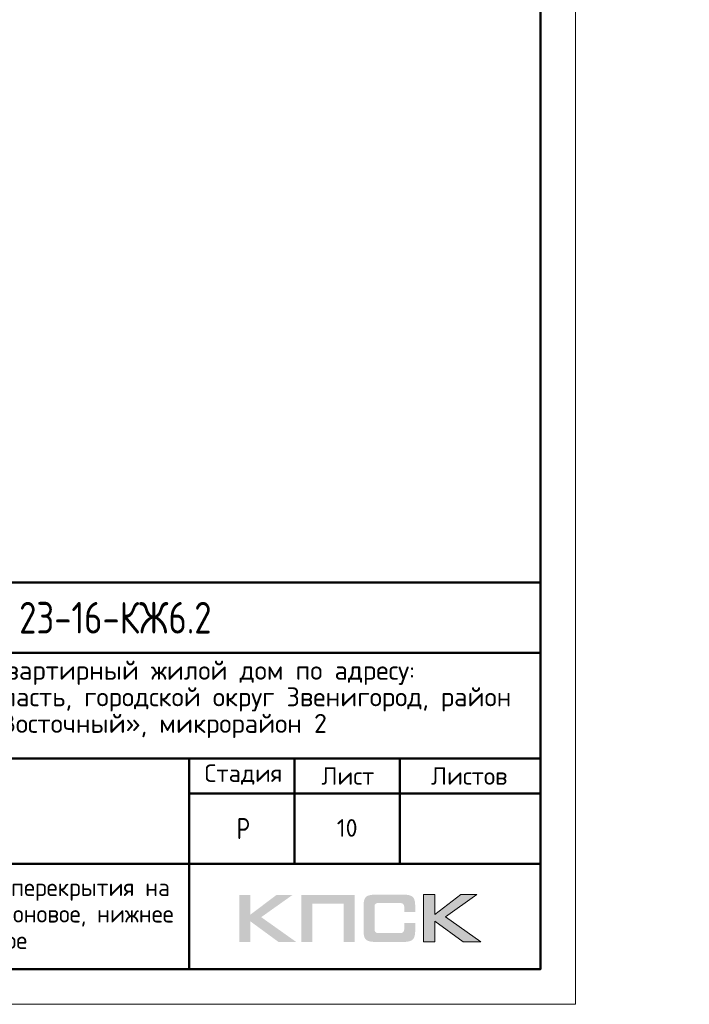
# Model space of a CAD drawing. Header units: millimetres. Extents: x 40580 to 1930067, y -240640 to 81020.
# Tile 162 of 246: x 660893 to 670420, y -240319 to -226308. Entities that reach past the tile are written whole.
import ezdxf

# ---------------------------------------------------------------- set-up
doc = ezdxf.new("R2010")
doc.units = ezdxf.units.MM
doc.layers.add('Standard', color=7, linetype='Continuous', lineweight=25)
doc.styles.add('GOST 2.304', font='isocpeur.ttf', dxfattribs={"width": 0.8})
doc.styles.add('ISOCPEUR', font='isocpeur.ttf')

msp = doc.modelspace()

# ---------------------------------------------------------------- hatches: boundary and pattern name
h = msp.add_hatch(color=256)
h.paths.add_polyline_path([(664775.7, -238762.2), (664548.2, -238762.2), (664176.2, -239042.2), (664176.2, -238762.2), (664018.5, -238762.2), (664018.5, -239434.3), (664176.2, -239434.3), (664176.2, -239139), (664578.6, -239434.3), (664830.3, -239434.3), (664329.7, -239078.9)])
h.paths.add_polyline_path([(665058.5, -238888.7), (665503.8, -238888.7), (665503.8, -239434.3), (665660.1, -239434.3), (665660.1, -238762.2), (665493.4, -238762.2), (664902.2, -238762.2), (664902.2, -238921.2), (664902.2, -239434.3), (665058.5, -239434.3)])
h.paths.add_polyline_path([(666798.2, -238758.7), (666640.6, -238758.7), (666640.6, -239431.5), (666798.2, -239431.5), (666798.2, -239135.6), (667200.7, -239431.5), (667452.4, -239431.5), (666951.7, -239075.4), (667397.7, -238758.7), (667170.9, -238758.7), (666798.2, -239038.8)])
msp.add_hatch(color=256).paths.add_polyline_path([(666509.2, -238833.4), (666507.1, -238825.8), (666504.3, -238819.6), (666500.9, -238813.3), (666497.4, -238807.1), (666494, -238802.3), (666489.8, -238797.4), (666485.7, -238792.6), (666481.5, -238788.4), (666476, -238785), (666470.5, -238780.8), (666464.2, -238777.4), (666457.3, -238774.6), (666450.4, -238771.9), (666442.8, -238769.1), (666435.2, -238767), (666417.2, -238763.6), (666397.9, -238760.8), (666376.4, -238759.4), (666352.9, -238758.7), (665951.9, -238758.7), (665928.3, -238759.4), (665907.6, -238760.8), (665887.6, -238763.6), (665870.3, -238767), (665862, -238769.8), (665854.4, -238771.9), (665847.4, -238774.6), (665841.2, -238778.1), (665835, -238780.8), (665828.8, -238785), (665823.9, -238788.4), (665819.1, -238792.6), (665814.9, -238797.4), (665811.5, -238802.3), (665807.3, -238807.1), (665803.9, -238813.3), (665801.1, -238819.6), (665798.4, -238826.5), (665795.6, -238833.4), (665793.5, -238841), (665790.1, -238857.6), (665787.3, -238875.6), (665785.2, -238895.6), (665785.2, -238917.8), (665785.2, -239271.8), (665785.2, -239293.9), (665787.3, -239314), (665790.1, -239332.6), (665793.5, -239349.2), (665795.6, -239356.8), (665798.4, -239363.8), (665801.1, -239370.7), (665803.9, -239376.9), (665807.3, -239382.4), (665811.5, -239388), (665814.9, -239392.8), (665819.1, -239397.6), (665823.9, -239401.8), (665829.5, -239405.2), (665835, -239408.7), (665841.2, -239412.2), (665847.4, -239415.6), (665855.1, -239417.7), (665862, -239420.5), (665870.3, -239422.5), (665887.6, -239426.7), (665907.6, -239428.7), (665929, -239430.8), (665951.9, -239431.5), (666352.9, -239431.5), (666376.4, -239430.8), (666397.9, -239429.4), (666417.2, -239426.7), (666434.5, -239423.2), (666442.8, -239420.5), (666450.4, -239418.4), (666457.3, -239415.6), (666464.2, -239412.2), (666470.5, -239409.4), (666476, -239405.2), (666481.5, -239401.8), (666485.7, -239397.6), (666489.8, -239393.5), (666494, -239388), (666497.4, -239383.1), (666500.9, -239376.9), (666504.3, -239370.7), (666507.1, -239364.4), (666509.2, -239356.8), (666512, -239349.2), (666515.4, -239332.6), (666518.2, -239314.7), (666519.6, -239293.9), (666520.2, -239271.8), (666520.2, -239160.5), (666363.3, -239160.5), (666363.3, -239251), (666363.3, -239257.3), (666362.6, -239263.5), (666361.2, -239269), (666359.8, -239274.6), (666357.8, -239279.4), (666355.7, -239283.5), (666352.9, -239287.7), (666349.5, -239291.1), (666346, -239294.6), (666341.8, -239297.4), (666337, -239299.4), (666332.2, -239301.5), (666327.3, -239302.9), (666321.1, -239303.6), (666314.9, -239304.3), (666308.7, -239305), (665985, -239305), (665979.5, -239304.3), (665974.7, -239303.6), (665970.5, -239301.5), (665966.4, -239299.4), (665962.2, -239296.7), (665958.8, -239293.9), (665955.3, -239290.5), (665952.6, -239286.3), (665949.8, -239282.2), (665947.7, -239278), (665945.6, -239273.2), (665944.3, -239268.3), (665942.2, -239258.6), (665941.5, -239249), (665941.5, -238926), (665941.5, -238920.5), (665942.2, -238915), (665943.6, -238910.1), (665944.9, -238905.3), (665946.3, -238901.2), (665948.4, -238897.7), (665951.2, -238894.2), (665953.9, -238890.8), (665957.4, -238888), (665960.8, -238885.3), (665965, -238883.2), (665969.1, -238881.8), (665974, -238880.4), (665978.8, -238879.7), (665984.4, -238879), (665989.9, -238879), (666308.7, -238879), (666314.9, -238879), (666321.1, -238879.7), (666326.6, -238881.1), (666331.5, -238882.5), (666336.3, -238884.6), (666341.2, -238886.6), (666345.3, -238890.1), (666348.8, -238892.9), (666352.2, -238897), (666355, -238901.2), (666357.8, -238905.3), (666359.8, -238910.1), (666361.2, -238915), (666362.6, -238920.5), (666363.3, -238926.7), (666363.3, -238933), (666363.3, -239007), (666520.2, -239007), (666520.2, -238917.8), (666519.6, -238895.6), (666518.2, -238875.6), (666515.4, -238857.6), (666511.3, -238841)])

# ---------------------------------------------------------------- linework, layer by layer
at = {"lineweight": 0}
msp.add_lwpolyline([(666640.6, -239431.5), (666640.6, -238758.7), (666798.2, -238758.7), (666798.2, -239038.8), (667170.9, -238758.7), (667397.7, -238758.7), (666951.7, -239075.4), (667452.4, -239431.5), (667200.7, -239431.5), (666798.2, -239135.6), (666798.2, -239431.5), (666640.6, -239431.5)], close=True, dxfattribs=at)
at = {"layer": 'Standard', "color": 7, "linetype": 'Continuous', "lineweight": 50, "transparency": 33554687}
for p, q in [((649802.7, -234319.1), (668302.7, -234319.1)), ((656302.7, -235319.1), (668302.7, -235319.1)), ((656302.7, -236819.1), (668302.7, -236819.1)), ((663302.7, -238319.1), (663302.7, -236819.1)), ((664802.7, -238319.1), (664802.7, -236819.1)), ((666302.7, -238319.1), (666302.7, -236819.1)), ((663302.7, -237319.1), (668302.7, -237319.1)), ((656302.7, -238319.1), (668302.7, -238319.1)), ((663302.7, -239819.1), (663302.7, -238319.1)), ((663302.7, -239819.1), (663302.7, -238319.1))]:
    msp.add_line(p, q, dxfattribs=at)
at = {"layer": 'Standard', "color": 7, "linetype": 'Continuous', "lineweight": 25, "transparency": 33554687}
for p, q in [((668302.7, -239819.1), (668302.7, -234319.1)), ((649802.7, -239819.1), (668302.7, -239819.1)), ((649802.7, -239819.1), (668302.7, -239819.1)), ((649802.7, -239819.1), (668302.7, -239819.1))]:
    msp.add_line(p, q, dxfattribs=at)
at = {"layer": 'Standard', "color": 7, "linetype": 'Continuous', "lineweight": 13, "transparency": 33554687}
msp.add_lwpolyline([(626802.7, -240319.1), (668802.7, -240319.1), (668802.7, -180919.1), (626802.7, -180919.1), (626802.7, -240319.1)], close=True, dxfattribs=at)
at = {"layer": 'Standard', "color": 7, "linetype": 'Continuous', "lineweight": 50, "transparency": 33554687}
msp.add_lwpolyline([(628802.7, -181419.1), (668302.7, -181419.1), (668302.7, -239819.1), (628802.7, -239819.1), (628802.7, -181419.1)], close=True, dxfattribs=at)

# ---------------------------------------------------------------- texts
at = {"layer": 'Standard', "color": 7, "linetype": 'Continuous', "lineweight": 50, "transparency": 33554687, "insert": (660885.3, -235044.1), "char_height": 450, "width": 3070.526, "attachment_point": 7, "style": 'GOST 2.304'}
msp.add_mtext('23-16-КЖ6.2', dxfattribs=at)
at = {"layer": 'Standard', "color": 7, "linetype": 'Continuous', "lineweight": 25, "transparency": 33554687, "attachment_point": 7, "style": 'ISOCPEUR'}
for s, insert, char_height, width in [('Многоквартирный\\~жилой\\~дом\\~по\\~адресу:\\~', (659512.8, -235774.1), 270, 5717.08), ('Московская\\~область,\\~городской\\~округ\\~Звенигород,\\~район\\~', (658306.8, -236152.1), 270, 8136.208), ('«Восточный»,\\~микрорайон\\~2', (660399.3, -236530.1), 270, 3952.828), ('Стадия', (663523.3, -237194.4), 250, 1031.116), ('Лист', (665186.3, -237194.4), 250, 782.227), ('Листов', (666745.6, -237194.4), 250, 1066.51), ('Корпус\\~2', (659190.8, -237709.1), 270, 1362.881), ('\\W0.77;Р', (663979.7, -237969.1), 300, 262.925)]:
    msp.add_mtext(s, dxfattribs=dict(at, insert=insert, char_height=char_height, width=width))
at = {"layer": 'Standard', "color": 7, "linetype": 'Continuous', "lineweight": 13, "transparency": 33554687, "insert": (665552.7, -237809.1), "char_height": 250, "width": 393.75, "attachment_point": 5, "style": 'ISOCPEUR'}
msp.add_mtext('\\A1;{\\fISOCPEUR|i0|b0;\\H250.000000;\\W1.000000;\\C7;10}\\P', dxfattribs=at)
at = {"layer": 'Standard', "color": 7, "linetype": 'Continuous', "lineweight": 25, "transparency": 33554687, "insert": (659790.1, -238528.5), "char_height": 250, "width": 7000, "attachment_point": 2, "line_spacing_factor": 0.903614, "style": 'ISOCPEUR'}
msp.add_mtext('{\\W0.9524;Схема армирования плиты перекрытия на отм. +39.500 (секции 3, 4) фоновое, нижнее дополнительное}', dxfattribs=at)

doc.saveas('drawing.dxf')
